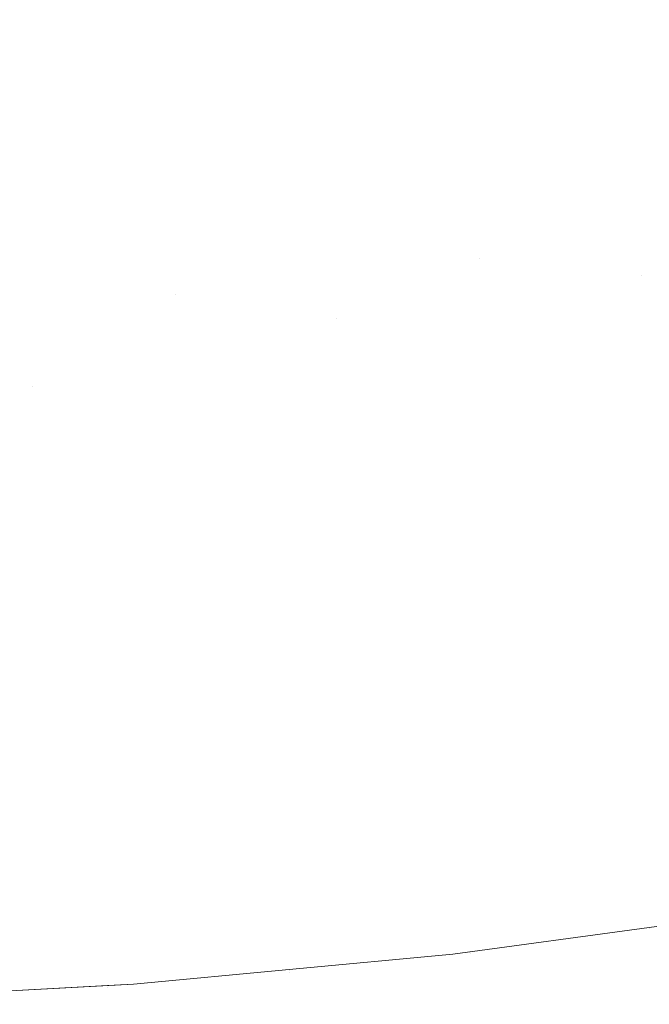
# Model space of a CAD drawing. Header units: centimetres. Extents: x -35.1 to 36.2, y 3.4 to 5.2.
# Tile 219 of 256: x 12.0219 to 12.0506, y 3.7003 to 3.7452. Entities that reach past the tile are written whole.
import ezdxf

# ---------------------------------------------------------------- set-up
doc = ezdxf.new("R2010")
doc.units = ezdxf.units.CM
doc.header["$LTSCALE"] = 2.54
doc.layers.add('Lucido design-1', color=7, linetype='Continuous')

# ---------------------------------------------------------------- blocks, each defined once
blk = doc.blocks.new('Gruppo-4-1')
at = {"color": 7, "linetype": 'Continuous', "lineweight": 9}
blk.add_3dface([(-34.952766, 5.100212, -1872.215514), (-34.952766, 3.500212, -1872.215514), (36.079692, 3.500212, -1872.215514), (36.079692, 5.100212, -1872.215514)], dxfattribs=at)
for points, invisible_edges in [([(12.027018, 3.744583, -1872.633245), (12.026663, 3.746695, -1872.631814), (12.039361, 3.748187, -1872.631814), (12.039891, 3.746096, -1872.633245)], 15), ([(12.05254, 3.748189, -1872.633245), (12.05323, 3.746158, -1872.634734), (12.040412, 3.744037, -1872.634734), (12.039891, 3.746096, -1872.633245)], 15), ([(12.013993, 3.743669, -1872.633245), (12.013815, 3.745793, -1872.631814), (12.026663, 3.746695, -1872.631814), (12.027018, 3.744583, -1872.633245)], 15), ([(12.040924, 3.742012, -1872.636279), (12.040412, 3.744037, -1872.634734), (12.05323, 3.746158, -1872.634734), (12.053909, 3.74416, -1872.636279)], 15), ([(12.039891, 3.746096, -1872.633245), (12.040412, 3.744037, -1872.634734), (12.027367, 3.742504, -1872.634734), (12.027018, 3.744583, -1872.633245)], 15), ([(12.027018, 3.744583, -1872.633245), (12.027367, 3.742504, -1872.634734), (12.014168, 3.741577, -1872.634734), (12.013993, 3.743669, -1872.633245)], 15), ([(12.02771, 3.740459, -1872.636279), (12.027367, 3.742504, -1872.634734), (12.040412, 3.744037, -1872.634734), (12.040924, 3.742012, -1872.636279)], 15), ([(12.053909, 3.74416, -1872.636279), (12.054575, 3.742198, -1872.637879), (12.041427, 3.740023, -1872.637879), (12.040924, 3.742012, -1872.636279)], 15), ([(12.01434, 3.73952, -1872.636279), (12.014168, 3.741577, -1872.634734), (12.027367, 3.742504, -1872.634734), (12.02771, 3.740459, -1872.636279)], 15), ([(12.041921, 3.738073, -1872.639533), (12.041427, 3.740023, -1872.637879), (12.054575, 3.742198, -1872.637879), (12.055229, 3.740275, -1872.639533)], 15), ([(12.040924, 3.742012, -1872.636279), (12.041427, 3.740023, -1872.637879), (12.028047, 3.738451, -1872.637879), (12.02771, 3.740459, -1872.636279)], 15), ([(12.02771, 3.740459, -1872.636279), (12.028047, 3.738451, -1872.637879), (12.014509, 3.7375, -1872.637879), (12.01434, 3.73952, -1872.636279)], 15), ([(12.028378, 3.736482, -1872.639533), (12.028047, 3.738451, -1872.637879), (12.041427, 3.740023, -1872.637879), (12.041921, 3.738073, -1872.639533)], 15), ([(12.055229, 3.740275, -1872.639533), (12.055868, 3.738392, -1872.641239), (12.042404, 3.736164, -1872.641239), (12.041921, 3.738073, -1872.639533)], 15), ([(12.014675, 3.73552, -1872.639533), (12.014509, 3.7375, -1872.637879), (12.028047, 3.738451, -1872.637879), (12.028378, 3.736482, -1872.639533)], 15), ([(12.041921, 3.738073, -1872.639533), (12.042404, 3.736164, -1872.641239), (12.028701, 3.734554, -1872.641239), (12.028378, 3.736482, -1872.639533)], 15), ([(12.042876, 3.734298, -1872.642997), (12.042404, 3.736164, -1872.641239), (12.055868, 3.738392, -1872.641239), (12.056494, 3.736551, -1872.642997)], 15), ([(12.028378, 3.736482, -1872.639533), (12.028701, 3.734554, -1872.641239), (12.014837, 3.733581, -1872.641239), (12.014675, 3.73552, -1872.639533)], 15), ([(12.042876, 3.734298, -1872.642997), (12.056494, 3.736551, -1872.642997), (12.050256, 3.733537, -1872.644803)], 11), ([(12.056494, 3.736551, -1872.642997), (12.057104, 3.734754, -1872.644803), (12.050256, 3.733537, -1872.644803)], 11), ([(12.029018, 3.732669, -1872.642997), (12.028701, 3.734554, -1872.641239), (12.042404, 3.736164, -1872.641239), (12.042876, 3.734298, -1872.642997)], 15), ([(12.014996, 3.731685, -1872.642997), (12.014837, 3.733581, -1872.641239), (12.028701, 3.734554, -1872.641239), (12.029018, 3.732669, -1872.642997)], 15), ([(12.050256, 3.733537, -1872.644803), (12.057104, 3.734754, -1872.644803), (12.057699, 3.733003, -1872.646657), (12.050778, 3.731774, -1872.646657)], 15), ([(12.029018, 3.732669, -1872.642997), (12.042876, 3.734298, -1872.642997), (12.036357, 3.731573, -1872.644803)], 11), ([(12.042876, 3.734298, -1872.642997), (12.043337, 3.732476, -1872.644803), (12.036357, 3.731573, -1872.644803)], 11), ([(12.050256, 3.733537, -1872.644803), (12.043337, 3.732476, -1872.644803), (12.042876, 3.734298, -1872.642997)], 11), ([(12.050778, 3.731774, -1872.646657), (12.043786, 3.730701, -1872.646657), (12.043337, 3.732476, -1872.644803), (12.050256, 3.733537, -1872.644803)], 15), ([(12.029018, 3.732669, -1872.642997), (12.029326, 3.73083, -1872.644803), (12.015151, 3.729834, -1872.644803), (12.014996, 3.731685, -1872.642997)], 15), ([(12.036357, 3.731573, -1872.644803), (12.029326, 3.73083, -1872.644803), (12.029018, 3.732669, -1872.642997)], 11), ([(12.036357, 3.731573, -1872.644803), (12.043337, 3.732476, -1872.644803), (12.043786, 3.730701, -1872.646657), (12.036733, 3.729788, -1872.646657)], 15), ([(12.051286, 3.730058, -1872.648557), (12.044223, 3.728974, -1872.648557), (12.043786, 3.730701, -1872.646657), (12.050778, 3.731774, -1872.646657)], 15), ([(12.036733, 3.729788, -1872.646657), (12.029627, 3.729037, -1872.646657), (12.029326, 3.73083, -1872.644803), (12.036357, 3.731573, -1872.644803)], 15), ([(12.015151, 3.729834, -1872.644803), (12.029326, 3.73083, -1872.644803), (12.02248, 3.728451, -1872.646657)], 11), ([(12.029326, 3.73083, -1872.644803), (12.029627, 3.729037, -1872.646657), (12.02248, 3.728451, -1872.646657)], 11), ([(12.036733, 3.729788, -1872.646657), (12.043786, 3.730701, -1872.646657), (12.044223, 3.728974, -1872.648557), (12.037098, 3.728052, -1872.648557)], 15), ([(12.05178, 3.728391, -1872.6505), (12.044647, 3.727297, -1872.6505), (12.044223, 3.728974, -1872.648557), (12.051286, 3.730058, -1872.648557)], 15), ([(12.02248, 3.728451, -1872.646657), (12.015302, 3.728031, -1872.646657), (12.015151, 3.729834, -1872.644803)], 11), ([(12.037098, 3.728052, -1872.648557), (12.02992, 3.727294, -1872.648557), (12.029627, 3.729037, -1872.646657), (12.036733, 3.729788, -1872.646657)], 15), ([(12.02248, 3.728451, -1872.646657), (12.029627, 3.729037, -1872.646657), (12.02992, 3.727294, -1872.648557), (12.0227, 3.726702, -1872.648557)], 15), ([(12.037098, 3.728052, -1872.648557), (12.044223, 3.728974, -1872.648557), (12.044647, 3.727297, -1872.6505), (12.037452, 3.726366, -1872.6505)], 15), ([(12.0227, 3.726702, -1872.648557), (12.015449, 3.726277, -1872.648557), (12.015302, 3.728031, -1872.646657), (12.02248, 3.728451, -1872.646657)], 15), ([(12.052258, 3.726777, -1872.652484), (12.045059, 3.725672, -1872.652484), (12.044647, 3.727297, -1872.6505), (12.05178, 3.728391, -1872.6505)], 15), ([(12.037452, 3.726366, -1872.6505), (12.030204, 3.7256, -1872.6505), (12.02992, 3.727294, -1872.648557), (12.037098, 3.728052, -1872.648557)], 15), ([(12.0227, 3.726702, -1872.648557), (12.02992, 3.727294, -1872.648557), (12.030204, 3.7256, -1872.6505), (12.022914, 3.725002, -1872.6505)], 15), ([(12.037452, 3.726366, -1872.6505), (12.044647, 3.727297, -1872.6505), (12.045059, 3.725672, -1872.652484), (12.037796, 3.724732, -1872.652484)], 15), ([(12.022914, 3.725002, -1872.6505), (12.015591, 3.724574, -1872.6505), (12.015449, 3.726277, -1872.648557), (12.0227, 3.726702, -1872.648557)], 15), ([(12.037796, 3.724732, -1872.652484), (12.03048, 3.723959, -1872.652484), (12.030204, 3.7256, -1872.6505), (12.037452, 3.726366, -1872.6505)], 15), ([(12.052721, 3.725214, -1872.654508), (12.045457, 3.7241, -1872.654508), (12.045059, 3.725672, -1872.652484), (12.052258, 3.726777, -1872.652484)], 15), ([(12.022914, 3.725002, -1872.6505), (12.030204, 3.7256, -1872.6505), (12.03048, 3.723959, -1872.652484), (12.023121, 3.723356, -1872.652484)], 15), ([(12.037796, 3.724732, -1872.652484), (12.045059, 3.725672, -1872.652484), (12.045457, 3.7241, -1872.654508), (12.038128, 3.723151, -1872.654508)], 15), ([(12.023121, 3.723356, -1872.652484), (12.015729, 3.722923, -1872.652484), (12.015591, 3.724574, -1872.6505), (12.022914, 3.725002, -1872.6505)], 15), ([(12.053168, 3.723706, -1872.656569), (12.045841, 3.722582, -1872.656569), (12.045457, 3.7241, -1872.654508), (12.052721, 3.725214, -1872.654508)], 15), ([(12.038128, 3.723151, -1872.654508), (12.030746, 3.722371, -1872.654508), (12.03048, 3.723959, -1872.652484), (12.037796, 3.724732, -1872.652484)], 15), ([(12.023121, 3.723356, -1872.652484), (12.03048, 3.723959, -1872.652484), (12.030746, 3.722371, -1872.654508), (12.023321, 3.721762, -1872.654508)], 15), ([(12.038128, 3.723151, -1872.654508), (12.045457, 3.7241, -1872.654508), (12.045841, 3.722582, -1872.656569), (12.038449, 3.721625, -1872.656569)], 15), ([(12.053598, 3.722253, -1872.658665), (12.046211, 3.721119, -1872.658665), (12.045841, 3.722582, -1872.656569), (12.053168, 3.723706, -1872.656569)], 15), ([(12.023321, 3.721762, -1872.654508), (12.015863, 3.721326, -1872.654508), (12.015729, 3.722923, -1872.652484), (12.023121, 3.723356, -1872.652484)], 15), ([(12.038449, 3.721625, -1872.656569), (12.031004, 3.720838, -1872.656569), (12.030746, 3.722371, -1872.654508), (12.038128, 3.723151, -1872.654508)], 15), ([(12.023321, 3.721762, -1872.654508), (12.030746, 3.722371, -1872.654508), (12.031004, 3.720838, -1872.656569), (12.023514, 3.720224, -1872.656569)], 15), ([(12.038449, 3.721625, -1872.656569), (12.045841, 3.722582, -1872.656569), (12.046211, 3.721119, -1872.658665), (12.038758, 3.720155, -1872.658665)], 15), ([(12.054012, 3.720856, -1872.660793), (12.046566, 3.719713, -1872.660793), (12.046211, 3.721119, -1872.658665), (12.053598, 3.722253, -1872.658665)], 15), ([(12.023514, 3.720224, -1872.656569), (12.015992, 3.719784, -1872.656569), (12.015863, 3.721326, -1872.654508), (12.023321, 3.721762, -1872.654508)], 15), ([(12.038758, 3.720155, -1872.658665), (12.031252, 3.719362, -1872.658665), (12.031004, 3.720838, -1872.656569), (12.038449, 3.721625, -1872.656569)], 15), ([(12.038758, 3.720155, -1872.658665), (12.046211, 3.721119, -1872.658665), (12.046566, 3.719713, -1872.660793), (12.039056, 3.718741, -1872.660793)], 15), ([(12.023514, 3.720224, -1872.656569), (12.031004, 3.720838, -1872.656569), (12.031252, 3.719362, -1872.658665), (12.023701, 3.718742, -1872.658665)], 15), ([(12.054409, 3.719516, -1872.662952), (12.046908, 3.718365, -1872.662952), (12.046566, 3.719713, -1872.660793), (12.054012, 3.720856, -1872.660793)], 15), ([(12.023701, 3.718742, -1872.658665), (12.016116, 3.718299, -1872.658665), (12.015992, 3.719784, -1872.656569), (12.023514, 3.720224, -1872.656569)], 15), ([(12.039056, 3.718741, -1872.660793), (12.03149, 3.717942, -1872.660793), (12.031252, 3.719362, -1872.658665), (12.038758, 3.720155, -1872.658665)], 15), ([(12.039056, 3.718741, -1872.660793), (12.046566, 3.719713, -1872.660793), (12.046908, 3.718365, -1872.662952), (12.039341, 3.717386, -1872.662952)], 15), ([(12.023701, 3.718742, -1872.658665), (12.031252, 3.719362, -1872.658665), (12.03149, 3.717942, -1872.660793), (12.02388, 3.717318, -1872.660793)], 15), ([(12.054788, 3.718234, -1872.665138), (12.047234, 3.717075, -1872.665138), (12.046908, 3.718365, -1872.662952), (12.054409, 3.719516, -1872.662952)], 15), ([(12.02388, 3.717318, -1872.660793), (12.016236, 3.716871, -1872.660793), (12.016116, 3.718299, -1872.658665), (12.023701, 3.718742, -1872.658665)], 15), ([(12.039341, 3.717386, -1872.662952), (12.031718, 3.716581, -1872.662952), (12.03149, 3.717942, -1872.660793), (12.039056, 3.718741, -1872.660793)], 15), ([(12.039341, 3.717386, -1872.662952), (12.046908, 3.718365, -1872.662952), (12.047234, 3.717075, -1872.665138), (12.039613, 3.716089, -1872.665138)], 15), ([(12.02388, 3.717318, -1872.660793), (12.03149, 3.717942, -1872.660793), (12.031718, 3.716581, -1872.662952), (12.024051, 3.715952, -1872.662952)], 15), ([(12.05515, 3.717012, -1872.66735), (12.047545, 3.715845, -1872.66735), (12.047234, 3.717075, -1872.665138), (12.054788, 3.718234, -1872.665138)], 15), ([(12.039613, 3.716089, -1872.665138), (12.031937, 3.715278, -1872.665138), (12.031718, 3.716581, -1872.662952), (12.039341, 3.717386, -1872.662952)], 15), ([(12.024051, 3.715952, -1872.662952), (12.01635, 3.715501, -1872.662952), (12.016236, 3.716871, -1872.660793), (12.02388, 3.717318, -1872.660793)], 15), ([(12.039613, 3.716089, -1872.665138), (12.047234, 3.717075, -1872.665138), (12.047545, 3.715845, -1872.66735), (12.039874, 3.714852, -1872.66735)], 15), ([(12.055495, 3.715848, -1872.669585), (12.047842, 3.714674, -1872.669585), (12.047545, 3.715845, -1872.66735), (12.05515, 3.717012, -1872.66735)], 15), ([(12.024051, 3.715952, -1872.662952), (12.031718, 3.716581, -1872.662952), (12.031937, 3.715278, -1872.665138), (12.024216, 3.714645, -1872.665138)], 15), ([(12.039874, 3.714852, -1872.66735), (12.032146, 3.714035, -1872.66735), (12.031937, 3.715278, -1872.665138), (12.039613, 3.716089, -1872.665138)], 15), ([(12.024216, 3.714645, -1872.665138), (12.01646, 3.714191, -1872.665138), (12.01635, 3.715501, -1872.662952), (12.024051, 3.715952, -1872.662952)], 15), ([(12.039874, 3.714852, -1872.66735), (12.047545, 3.715845, -1872.66735), (12.047842, 3.714674, -1872.669585), (12.040121, 3.713675, -1872.669585)], 15), ([(12.055822, 3.714744, -1872.67184), (12.048123, 3.713563, -1872.67184), (12.047842, 3.714674, -1872.669585), (12.055495, 3.715848, -1872.669585)], 15), ([(12.024216, 3.714645, -1872.665138), (12.031937, 3.715278, -1872.665138), (12.032146, 3.714035, -1872.66735), (12.024372, 3.713398, -1872.66735)], 15), ([(12.040121, 3.713675, -1872.669585), (12.032344, 3.712853, -1872.669585), (12.032146, 3.714035, -1872.66735), (12.039874, 3.714852, -1872.66735)], 15), ([(12.040121, 3.713675, -1872.669585), (12.047842, 3.714674, -1872.669585), (12.048123, 3.713563, -1872.67184), (12.040356, 3.712558, -1872.67184)], 15), ([(12.056131, 3.713701, -1872.674113), (12.048388, 3.712513, -1872.674113), (12.048123, 3.713563, -1872.67184), (12.055822, 3.714744, -1872.67184)], 15), ([(12.024372, 3.713398, -1872.66735), (12.016565, 3.712941, -1872.66735), (12.01646, 3.714191, -1872.665138), (12.024216, 3.714645, -1872.665138)], 15), ([(12.024372, 3.713398, -1872.66735), (12.032146, 3.714035, -1872.66735), (12.032344, 3.712853, -1872.669585), (12.024521, 3.712212, -1872.669585)], 15), ([(12.024521, 3.712212, -1872.669585), (12.016664, 3.711752, -1872.669585), (12.016565, 3.712941, -1872.66735), (12.024372, 3.713398, -1872.66735)], 15), ([(12.040356, 3.712558, -1872.67184), (12.032532, 3.711732, -1872.67184), (12.032344, 3.712853, -1872.669585), (12.040121, 3.713675, -1872.669585)], 15), ([(12.040356, 3.712558, -1872.67184), (12.048123, 3.713563, -1872.67184), (12.048388, 3.712513, -1872.674113), (12.040578, 3.711502, -1872.674113)], 15), ([(12.056422, 3.712718, -1872.676402), (12.048639, 3.711524, -1872.676402), (12.048388, 3.712513, -1872.674113), (12.056131, 3.713701, -1872.674113)], 15), ([(12.024521, 3.712212, -1872.669585), (12.032344, 3.712853, -1872.669585), (12.032532, 3.711732, -1872.67184), (12.024663, 3.711086, -1872.67184)], 15), ([(12.040578, 3.711502, -1872.674113), (12.03271, 3.710671, -1872.674113), (12.032532, 3.711732, -1872.67184), (12.040356, 3.712558, -1872.67184)], 15), ([(12.040578, 3.711502, -1872.674113), (12.048388, 3.712513, -1872.674113), (12.048639, 3.711524, -1872.676402), (12.040787, 3.710508, -1872.676402)], 15), ([(12.056695, 3.711796, -1872.678705), (12.048874, 3.710596, -1872.678705), (12.048639, 3.711524, -1872.676402), (12.056422, 3.712718, -1872.676402)], 15), ([(12.024663, 3.711086, -1872.67184), (12.016759, 3.710624, -1872.67184), (12.016664, 3.711752, -1872.669585), (12.024521, 3.712212, -1872.669585)], 15), ([(12.024663, 3.711086, -1872.67184), (12.032532, 3.711732, -1872.67184), (12.03271, 3.710671, -1872.674113), (12.024797, 3.710022, -1872.674113)], 15), ([(12.040787, 3.710508, -1872.676402), (12.048639, 3.711524, -1872.676402), (12.048874, 3.710596, -1872.678705), (12.040983, 3.709575, -1872.678705)], 15), ([(12.05695, 3.710934, -1872.681018), (12.049093, 3.709728, -1872.681018), (12.048874, 3.710596, -1872.678705), (12.056695, 3.711796, -1872.678705)], 15), ([(12.024797, 3.710022, -1872.674113), (12.016848, 3.709557, -1872.674113), (12.016759, 3.710624, -1872.67184), (12.024663, 3.711086, -1872.67184)], 15), ([(12.040787, 3.710508, -1872.676402), (12.032878, 3.709672, -1872.676402), (12.03271, 3.710671, -1872.674113), (12.040578, 3.711502, -1872.674113)], 15), ([(12.024797, 3.710022, -1872.674113), (12.03271, 3.710671, -1872.674113), (12.032878, 3.709672, -1872.676402), (12.024923, 3.70902, -1872.676402)], 15), ([(12.057188, 3.710132, -1872.683339), (12.049297, 3.708922, -1872.683339), (12.049093, 3.709728, -1872.681018), (12.05695, 3.710934, -1872.681018)], 15), ([(12.040983, 3.709575, -1872.678705), (12.033035, 3.708735, -1872.678705), (12.032878, 3.709672, -1872.676402), (12.040787, 3.710508, -1872.676402)], 15), ([(12.040983, 3.709575, -1872.678705), (12.048874, 3.710596, -1872.678705), (12.049093, 3.709728, -1872.681018), (12.041167, 3.708703, -1872.681018)], 15), ([(12.024923, 3.70902, -1872.676402), (12.016932, 3.708553, -1872.676402), (12.016848, 3.709557, -1872.674113), (12.024797, 3.710022, -1872.674113)], 15), ([(12.041167, 3.708703, -1872.681018), (12.049093, 3.709728, -1872.681018), (12.049297, 3.708922, -1872.683339), (12.041337, 3.707892, -1872.683339)], 15), ([(12.057407, 3.709391, -1872.685667), (12.049486, 3.708176, -1872.685667), (12.049297, 3.708922, -1872.683339), (12.057188, 3.710132, -1872.683339)], 15), ([(12.024923, 3.70902, -1872.676402), (12.032878, 3.709672, -1872.676402), (12.033035, 3.708735, -1872.678705), (12.025041, 3.708079, -1872.678705)], 15), ([(12.041167, 3.708703, -1872.681018), (12.033182, 3.707859, -1872.681018), (12.033035, 3.708735, -1872.678705), (12.040983, 3.709575, -1872.678705)], 15), ([(12.057609, 3.708709, -1872.687998), (12.04966, 3.70749, -1872.687998), (12.049486, 3.708176, -1872.685667), (12.057407, 3.709391, -1872.685667)], 15), ([(12.025041, 3.708079, -1872.678705), (12.017011, 3.70761, -1872.678705), (12.016932, 3.708553, -1872.676402), (12.024923, 3.70902, -1872.676402)], 15), ([(12.041337, 3.707892, -1872.683339), (12.049297, 3.708922, -1872.683339), (12.049486, 3.708176, -1872.685667), (12.041495, 3.707141, -1872.685667)], 15), ([(12.025041, 3.708079, -1872.678705), (12.033035, 3.708735, -1872.678705), (12.033182, 3.707859, -1872.681018), (12.025151, 3.7072, -1872.681018)], 15), ([(12.041337, 3.707892, -1872.683339), (12.033319, 3.707045, -1872.683339), (12.033182, 3.707859, -1872.681018), (12.041167, 3.708703, -1872.681018)], 15), ([(12.057793, 3.708087, -1872.690331), (12.049818, 3.706864, -1872.690331), (12.04966, 3.70749, -1872.687998), (12.057609, 3.708709, -1872.687998)], 15), ([(12.025151, 3.7072, -1872.681018), (12.017085, 3.706729, -1872.681018), (12.017011, 3.70761, -1872.678705), (12.025041, 3.708079, -1872.678705)], 15), ([(12.041495, 3.707141, -1872.685667), (12.049486, 3.708176, -1872.685667), (12.04966, 3.70749, -1872.687998), (12.04164, 3.706452, -1872.687998)], 15), ([(12.05796, 3.707524, -1872.692664), (12.049962, 3.706297, -1872.692664), (12.049818, 3.706864, -1872.690331), (12.057793, 3.708087, -1872.690331)], 15), ([(12.025151, 3.7072, -1872.681018), (12.033182, 3.707859, -1872.681018), (12.033319, 3.707045, -1872.683339), (12.025254, 3.706383, -1872.683339)], 15), ([(12.041495, 3.707141, -1872.685667), (12.033446, 3.706291, -1872.685667), (12.033319, 3.707045, -1872.683339), (12.041337, 3.707892, -1872.683339)], 15), ([(12.04164, 3.706452, -1872.687998), (12.04966, 3.70749, -1872.687998), (12.049818, 3.706864, -1872.690331), (12.041773, 3.705822, -1872.690331)], 15), ([(12.05811, 3.707018, -1872.694993), (12.05009, 3.705788, -1872.694993), (12.049962, 3.706297, -1872.692664), (12.05796, 3.707524, -1872.692664)], 15), ([(12.025254, 3.706383, -1872.683339), (12.017153, 3.705909, -1872.683339), (12.017085, 3.706729, -1872.681018), (12.025151, 3.7072, -1872.681018)], 15), ([(12.025254, 3.706383, -1872.683339), (12.033319, 3.707045, -1872.683339), (12.033446, 3.706291, -1872.685667), (12.025349, 3.705627, -1872.685667)], 15), ([(12.04164, 3.706452, -1872.687998), (12.033562, 3.705598, -1872.687998), (12.033446, 3.706291, -1872.685667), (12.041495, 3.707141, -1872.685667)], 15), ([(12.041773, 3.705822, -1872.690331), (12.049818, 3.706864, -1872.690331), (12.049962, 3.706297, -1872.692664), (12.041892, 3.705252, -1872.692664)], 15), ([(12.058243, 3.706571, -1872.697318), (12.050204, 3.705337, -1872.697318), (12.05009, 3.705788, -1872.694993), (12.05811, 3.707018, -1872.694993)], 15), ([(12.025349, 3.705627, -1872.685667), (12.017217, 3.705152, -1872.685667), (12.017153, 3.705909, -1872.683339), (12.025254, 3.706383, -1872.683339)], 15), ([(12.025349, 3.705627, -1872.685667), (12.033446, 3.706291, -1872.685667), (12.033562, 3.705598, -1872.687998), (12.025436, 3.704932, -1872.687998)], 15), ([(12.041773, 3.705822, -1872.690331), (12.033668, 3.704966, -1872.690331), (12.033562, 3.705598, -1872.687998), (12.04164, 3.706452, -1872.687998)], 15), ([(12.041892, 3.705252, -1872.692664), (12.049962, 3.706297, -1872.692664), (12.05009, 3.705788, -1872.694993), (12.042, 3.704741, -1872.694993)], 15), ([(12.058358, 3.706179, -1872.699636), (12.050304, 3.704944, -1872.699636), (12.050204, 3.705337, -1872.697318), (12.058243, 3.706571, -1872.697318)], 15), ([(12.058458, 3.705844, -1872.701944), (12.050389, 3.704606, -1872.701944), (12.050304, 3.704944, -1872.699636), (12.058358, 3.706179, -1872.699636)], 15), ([(12.041892, 3.705252, -1872.692664), (12.033764, 3.704394, -1872.692664), (12.033668, 3.704966, -1872.690331), (12.041773, 3.705822, -1872.690331)], 15), ([(12.042, 3.704741, -1872.694993), (12.05009, 3.705788, -1872.694993), (12.050204, 3.705337, -1872.697318), (12.042095, 3.704288, -1872.697318)], 15), ([(12.058541, 3.705563, -1872.704243), (12.050461, 3.704323, -1872.704243), (12.050389, 3.704606, -1872.701944), (12.058458, 3.705844, -1872.701944)], 15), ([(12.025436, 3.704932, -1872.687998), (12.017275, 3.704455, -1872.687998), (12.017217, 3.705152, -1872.685667), (12.025349, 3.705627, -1872.685667)], 15), ([(12.025436, 3.704932, -1872.687998), (12.033562, 3.705598, -1872.687998), (12.033668, 3.704966, -1872.690331), (12.025516, 3.704298, -1872.690331)], 15), ([(12.042, 3.704741, -1872.694993), (12.03385, 3.70388, -1872.694993), (12.033764, 3.704394, -1872.692664), (12.041892, 3.705252, -1872.692664)], 15), ([(12.042095, 3.704288, -1872.697318), (12.050204, 3.705337, -1872.697318), (12.050304, 3.704944, -1872.699636), (12.042179, 3.703892, -1872.699636)], 15), ([(12.058608, 3.705336, -1872.706529), (12.050519, 3.704094, -1872.706529), (12.050461, 3.704323, -1872.704243), (12.058541, 3.705563, -1872.704243)], 15), ([(12.05866, 3.705161, -1872.7088), (12.050563, 3.703919, -1872.7088), (12.050519, 3.704094, -1872.706529), (12.058608, 3.705336, -1872.706529)], 15), ([(12.025516, 3.704298, -1872.690331), (12.017328, 3.703819, -1872.690331), (12.017275, 3.704455, -1872.687998), (12.025436, 3.704932, -1872.687998)], 15), ([(12.025516, 3.704298, -1872.690331), (12.033668, 3.704966, -1872.690331), (12.033764, 3.704394, -1872.692664), (12.025588, 3.703723, -1872.692664)], 15), ([(12.042179, 3.703892, -1872.699636), (12.050304, 3.704944, -1872.699636), (12.050389, 3.704606, -1872.701944), (12.04225, 3.703552, -1872.701944)], 15), ([(12.058697, 3.705038, -1872.711056), (12.050595, 3.703795, -1872.711056), (12.050563, 3.703919, -1872.7088), (12.05866, 3.705161, -1872.7088)], 15), ([(12.058718, 3.704965, -1872.713294), (12.050613, 3.703721, -1872.713294), (12.050595, 3.703795, -1872.711056), (12.058697, 3.705038, -1872.711056)], 15), ([(12.050613, 3.703721, -1872.713294), (12.058718, 3.704965, -1872.713294), (12.055986, 3.704498, -1872.715514)], 11), ([(12.025588, 3.703723, -1872.692664), (12.033764, 3.704394, -1872.692664), (12.03385, 3.70388, -1872.694993), (12.025653, 3.703208, -1872.694993)], 15), ([(12.042095, 3.704288, -1872.697318), (12.033927, 3.703425, -1872.697318), (12.03385, 3.70388, -1872.694993), (12.042, 3.704741, -1872.694993)], 15), ([(12.04225, 3.703552, -1872.701944), (12.050389, 3.704606, -1872.701944), (12.050461, 3.704323, -1872.704243), (12.04231, 3.703268, -1872.704243)], 15), ([(12.050632, 3.703648, -1872.918688), (12.05061, 3.703766, -1872.915514), (12.055986, 3.704498, -1872.915514)], 9), ([(12.05061, 3.703766, -1872.715514), (12.055986, 3.704498, -1872.715514), (12.055986, 3.704498, -1872.915514), (12.05061, 3.703766, -1872.915514)], 10), ([(12.055986, 3.704498, -1872.715514), (12.05061, 3.703766, -1872.715514), (12.050613, 3.703721, -1872.713294)], 10), ([(12.025588, 3.703723, -1872.692664), (12.017376, 3.703243, -1872.692664), (12.017328, 3.703819, -1872.690331), (12.025516, 3.704298, -1872.690331)], 15), ([(12.042179, 3.703892, -1872.699636), (12.033994, 3.703027, -1872.699636), (12.033927, 3.703425, -1872.697318), (12.042095, 3.704288, -1872.697318)], 15), ([(12.04225, 3.703552, -1872.701944), (12.034051, 3.702686, -1872.701944), (12.033994, 3.703027, -1872.699636), (12.042179, 3.703892, -1872.699636)], 15), ([(12.04231, 3.703268, -1872.704243), (12.050461, 3.704323, -1872.704243), (12.050519, 3.704094, -1872.706529), (12.042358, 3.703038, -1872.706529)], 15), ([(12.042358, 3.703038, -1872.706529), (12.050519, 3.704094, -1872.706529), (12.050563, 3.703919, -1872.7088), (12.042395, 3.702861, -1872.7088)], 15), ([(12.042395, 3.702861, -1872.7088), (12.050563, 3.703919, -1872.7088), (12.050595, 3.703795, -1872.711056), (12.042421, 3.702737, -1872.711056)], 15), ([(12.025653, 3.703208, -1872.694993), (12.01742, 3.702726, -1872.694993), (12.017376, 3.703243, -1872.692664), (12.025588, 3.703723, -1872.692664)], 15), ([(12.025653, 3.703208, -1872.694993), (12.03385, 3.70388, -1872.694993), (12.033927, 3.703425, -1872.697318), (12.02571, 3.702751, -1872.697318)], 15), ([(12.04231, 3.703268, -1872.704243), (12.034099, 3.702401, -1872.704243), (12.034051, 3.702686, -1872.701944), (12.04225, 3.703552, -1872.701944)], 15), ([(12.042453, 3.702589, -1872.918688), (12.041661, 3.702548, -1872.915514), (12.05061, 3.703766, -1872.915514)], 9), ([(12.05061, 3.703766, -1872.915514), (12.041661, 3.702548, -1872.915514), (12.041661, 3.702548, -1872.715514), (12.05061, 3.703766, -1872.715514)], 10), ([(12.05061, 3.703766, -1872.715514), (12.041661, 3.702548, -1872.715514), (12.042437, 3.702663, -1872.713294)], 10), ([(12.042421, 3.702737, -1872.711056), (12.050595, 3.703795, -1872.711056), (12.050613, 3.703721, -1872.713294), (12.042437, 3.702663, -1872.713294)], 15), ([(12.042437, 3.702663, -1872.713294), (12.050613, 3.703721, -1872.713294), (12.05061, 3.703766, -1872.715514)], 11), ([(12.05061, 3.703766, -1872.915514), (12.050632, 3.703648, -1872.918688), (12.042453, 3.702589, -1872.918688)], 11), ([(12.042453, 3.702589, -1872.918688), (12.050632, 3.703648, -1872.918688), (12.050671, 3.703493, -1872.921959), (12.042485, 3.702433, -1872.921959)], 15), ([(12.042485, 3.702433, -1872.921959), (12.050671, 3.703493, -1872.921959), (12.050739, 3.703223, -1872.925326), (12.042542, 3.702162, -1872.925326)], 15), ([(12.02571, 3.702751, -1872.697318), (12.017458, 3.702268, -1872.697318), (12.01742, 3.702726, -1872.694993), (12.025653, 3.703208, -1872.694993)], 15), ([(12.02571, 3.702751, -1872.697318), (12.033927, 3.703425, -1872.697318), (12.033994, 3.703027, -1872.699636), (12.025761, 3.702352, -1872.699636)], 15), ([(12.025761, 3.702352, -1872.699636), (12.033994, 3.703027, -1872.699636), (12.034051, 3.702686, -1872.701944), (12.025804, 3.70201, -1872.701944)], 15), ([(12.042358, 3.703038, -1872.706529), (12.034138, 3.70217, -1872.706529), (12.034099, 3.702401, -1872.704243), (12.04231, 3.703268, -1872.704243)], 15), ([(12.042395, 3.702861, -1872.7088), (12.034167, 3.701992, -1872.7088), (12.034138, 3.70217, -1872.706529), (12.042358, 3.703038, -1872.706529)], 15), ([(12.042542, 3.702162, -1872.925326), (12.050739, 3.703223, -1872.925326), (12.050839, 3.702827, -1872.928788), (12.042626, 3.701764, -1872.928788)], 15), ([(12.025761, 3.702352, -1872.699636), (12.017491, 3.701868, -1872.699636), (12.017458, 3.702268, -1872.697318), (12.02571, 3.702751, -1872.697318)], 15), ([(12.025804, 3.70201, -1872.701944), (12.034051, 3.702686, -1872.701944), (12.034099, 3.702401, -1872.704243), (12.02584, 3.701723, -1872.704243)], 15), ([(12.042421, 3.702737, -1872.711056), (12.034188, 3.701867, -1872.711056), (12.034167, 3.701992, -1872.7088), (12.042395, 3.702861, -1872.7088)], 15), ([(12.042437, 3.702663, -1872.713294), (12.034201, 3.701793, -1872.713294), (12.034188, 3.701867, -1872.711056), (12.042421, 3.702737, -1872.711056)], 15), ([(12.034213, 3.701718, -1872.918688), (12.034198, 3.701844, -1872.915514), (12.041661, 3.702548, -1872.915514)], 9), ([(12.034198, 3.701844, -1872.715514), (12.041661, 3.702548, -1872.715514), (12.041661, 3.702548, -1872.915514), (12.034198, 3.701844, -1872.915514)], 10), ([(12.041661, 3.702548, -1872.715514), (12.034198, 3.701844, -1872.715514), (12.034201, 3.701793, -1872.713294)], 10), ([(12.034201, 3.701793, -1872.713294), (12.042437, 3.702663, -1872.713294), (12.041661, 3.702548, -1872.715514)], 11), ([(12.042485, 3.702433, -1872.921959), (12.03424, 3.701562, -1872.921959), (12.034213, 3.701718, -1872.918688), (12.042453, 3.702589, -1872.918688)], 15), ([(12.041661, 3.702548, -1872.915514), (12.042453, 3.702589, -1872.918688), (12.034213, 3.701718, -1872.918688)], 11), ([(12.042626, 3.701764, -1872.928788), (12.050839, 3.702827, -1872.928788), (12.050974, 3.702296, -1872.932342), (12.042738, 3.70123, -1872.932342)], 15), ([(12.025804, 3.70201, -1872.701944), (12.01752, 3.701525, -1872.701944), (12.017491, 3.701868, -1872.699636), (12.025761, 3.702352, -1872.699636)], 15), ([(12.02584, 3.701723, -1872.704243), (12.034099, 3.702401, -1872.704243), (12.034138, 3.70217, -1872.706529), (12.025869, 3.701492, -1872.706529)], 15), ([(12.025869, 3.701492, -1872.706529), (12.034138, 3.70217, -1872.706529), (12.034167, 3.701992, -1872.7088), (12.025891, 3.701314, -1872.7088)], 15), ([(12.042542, 3.702162, -1872.925326), (12.034285, 3.70129, -1872.925326), (12.03424, 3.701562, -1872.921959), (12.042485, 3.702433, -1872.921959)], 15), ([(12.042626, 3.701764, -1872.928788), (12.034352, 3.70089, -1872.928788), (12.034285, 3.70129, -1872.925326), (12.042542, 3.702162, -1872.925326)], 15), ([(12.042806, 3.700908, -1872.934153), (12.042738, 3.70123, -1872.932342), (12.050974, 3.702296, -1872.932342), (12.051055, 3.701975, -1872.934153)], 15), ([(12.02584, 3.701723, -1872.704243), (12.017544, 3.701238, -1872.704243), (12.01752, 3.701525, -1872.701944), (12.025804, 3.70201, -1872.701944)], 15), ([(12.025869, 3.701492, -1872.706529), (12.017564, 3.701006, -1872.706529), (12.017544, 3.701238, -1872.704243), (12.02584, 3.701723, -1872.704243)], 15), ([(12.025891, 3.701314, -1872.7088), (12.034167, 3.701992, -1872.7088), (12.034188, 3.701867, -1872.711056), (12.025907, 3.701188, -1872.711056)], 15), ([(12.025907, 3.701188, -1872.711056), (12.034188, 3.701867, -1872.711056), (12.034201, 3.701793, -1872.713294), (12.025916, 3.701114, -1872.713294)], 15), ([(12.027094, 3.701173, -1872.715514), (12.025916, 3.701114, -1872.713294), (12.034201, 3.701793, -1872.713294)], 11), ([(12.034213, 3.701718, -1872.918688), (12.025926, 3.701039, -1872.918688), (12.027094, 3.701173, -1872.915514)], 11), ([(12.025926, 3.701039, -1872.918688), (12.034213, 3.701718, -1872.918688), (12.03424, 3.701562, -1872.921959), (12.025945, 3.700882, -1872.921959)], 15), ([(12.027094, 3.701173, -1872.915514), (12.034198, 3.701844, -1872.915514), (12.034213, 3.701718, -1872.918688)], 10), ([(12.034198, 3.701844, -1872.915514), (12.027094, 3.701173, -1872.915514), (12.027094, 3.701173, -1872.715514), (12.034198, 3.701844, -1872.715514)], 10), ([(12.034201, 3.701793, -1872.713294), (12.034198, 3.701844, -1872.715514), (12.027094, 3.701173, -1872.715514)], 9), ([(12.042738, 3.70123, -1872.932342), (12.034442, 3.700353, -1872.932342), (12.034352, 3.70089, -1872.928788), (12.042626, 3.701764, -1872.928788)], 15), ([(12.051055, 3.701975, -1872.934153), (12.051146, 3.701616, -1872.935985), (12.042882, 3.700547, -1872.935985), (12.042806, 3.700908, -1872.934153)], 15), ([(12.025891, 3.701314, -1872.7088), (12.017578, 3.700827, -1872.7088), (12.017564, 3.701006, -1872.706529), (12.025869, 3.701492, -1872.706529)], 15), ([(12.025907, 3.701188, -1872.711056), (12.017589, 3.700701, -1872.711056), (12.017578, 3.700827, -1872.7088), (12.025891, 3.701314, -1872.7088)], 15), ([(12.025945, 3.700882, -1872.921959), (12.03424, 3.701562, -1872.921959), (12.034285, 3.70129, -1872.925326), (12.02598, 3.700609, -1872.925326)], 15), ([(12.02598, 3.700609, -1872.925326), (12.034285, 3.70129, -1872.925326), (12.034352, 3.70089, -1872.928788), (12.02603, 3.700208, -1872.928788)], 15), ([(12.034497, 3.70003, -1872.934153), (12.034442, 3.700353, -1872.932342), (12.042738, 3.70123, -1872.932342), (12.042806, 3.700908, -1872.934153)], 15), ([(12.042966, 3.700146, -1872.937837), (12.042882, 3.700547, -1872.935985), (12.051146, 3.701616, -1872.935985), (12.051247, 3.701217, -1872.937837)], 15), ([(12.051247, 3.701217, -1872.937837), (12.051358, 3.700777, -1872.939711), (12.043059, 3.699703, -1872.939711), (12.042966, 3.700146, -1872.937837)], 15), ([(12.027094, 3.701173, -1872.915514), (12.017594, 3.700672, -1872.915514), (12.012362, 3.700396, -1872.715514), (12.025918, 3.701111, -1872.715514)], 10), ([(12.025918, 3.701111, -1872.715514), (12.012362, 3.700396, -1872.715514), (12.017595, 3.700627, -1872.713294)], 10), ([(12.025916, 3.701114, -1872.713294), (12.017595, 3.700627, -1872.713294), (12.017589, 3.700701, -1872.711056), (12.025907, 3.701188, -1872.711056)], 15), ([(12.017594, 3.700672, -1872.915514), (12.027094, 3.701173, -1872.915514), (12.025926, 3.701039, -1872.918688)], 10), ([(12.025926, 3.701039, -1872.918688), (12.017602, 3.700552, -1872.918688), (12.017594, 3.700672, -1872.915514)], 11), ([(12.017595, 3.700627, -1872.713294), (12.025916, 3.701114, -1872.713294), (12.025918, 3.701111, -1872.715514)], 11), ([(12.025945, 3.700882, -1872.921959), (12.017615, 3.700395, -1872.921959), (12.017602, 3.700552, -1872.918688), (12.025926, 3.701039, -1872.918688)], 15), ([(12.02598, 3.700609, -1872.925326), (12.017638, 3.700121, -1872.925326), (12.017615, 3.700395, -1872.921959), (12.025945, 3.700882, -1872.921959)], 15), ([(12.027094, 3.701173, -1872.715514), (12.025918, 3.701111, -1872.715514), (12.025916, 3.701114, -1872.713294)], 10), ([(12.025918, 3.701111, -1872.715514), (12.027094, 3.701173, -1872.715514), (12.027094, 3.701173, -1872.915514)], 10), ([(12.02603, 3.700208, -1872.928788), (12.034352, 3.70089, -1872.928788), (12.034442, 3.700353, -1872.932342), (12.026098, 3.699669, -1872.932342)], 15), ([(12.042806, 3.700908, -1872.934153), (12.042882, 3.700547, -1872.935985), (12.034558, 3.699667, -1872.935985), (12.034497, 3.70003, -1872.934153)], 15), ([(12.043162, 3.699217, -1872.941603), (12.043059, 3.699703, -1872.939711), (12.051358, 3.700777, -1872.939711), (12.05148, 3.700294, -1872.941603)], 15), ([(12.02603, 3.700208, -1872.928788), (12.017671, 3.699719, -1872.928788), (12.017638, 3.700121, -1872.925326), (12.02598, 3.700609, -1872.925326)], 15), ([(12.026139, 3.699344, -1872.934153), (12.026098, 3.699669, -1872.932342), (12.034442, 3.700353, -1872.932342), (12.034497, 3.70003, -1872.934153)], 15), ([(12.034625, 3.699265, -1872.937837), (12.034558, 3.699667, -1872.935985), (12.042882, 3.700547, -1872.935985), (12.042966, 3.700146, -1872.937837)], 15), ([(12.05148, 3.700294, -1872.941603), (12.051614, 3.699767, -1872.943514), (12.043273, 3.698687, -1872.943514), (12.043162, 3.699217, -1872.941603)], 15)]:
    blk.add_3dface(points, dxfattribs=dict(at, invisible_edges=invisible_edges))

msp = doc.modelspace()

# ---------------------------------------------------------------- block references
at = {"layer": 'Lucido design-1', "color": 7}
msp.add_blockref('Gruppo-4-1', (0, 0), dxfattribs=at)

doc.saveas('drawing.dxf')
